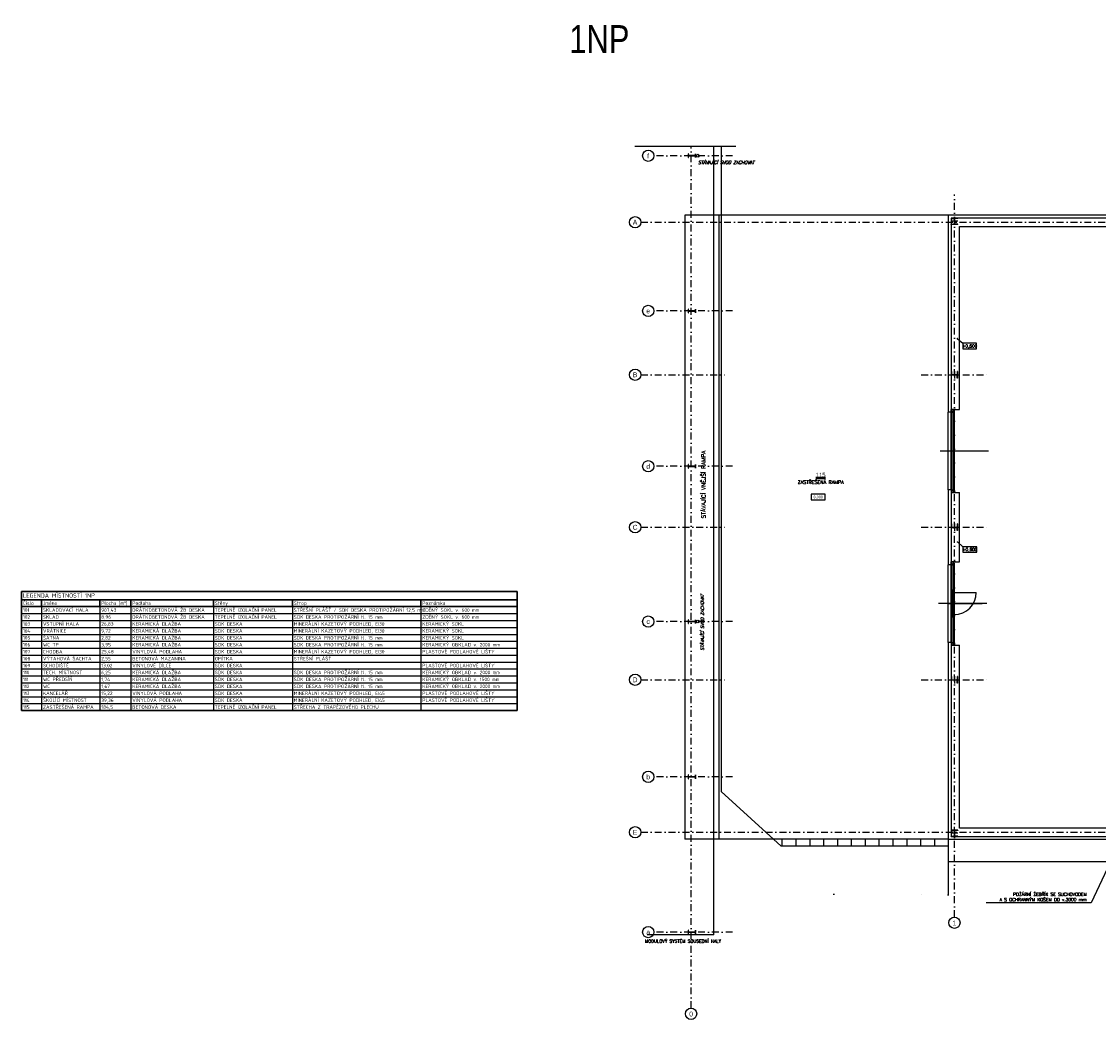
# Model space of a CAD drawing. Header units: millimetres. Extents: x 6435372 to 7248404, y 1559872 to 1886246.
# Tile 192 of 208: x 7045770 to 7084625, y 1764409 to 1800395. Entities that reach past the tile are written whole.
import ezdxf
from ezdxf.enums import TextEntityAlignment as Align

# ---------------------------------------------------------------- set-up
doc = ezdxf.new("R2010")
doc.units = ezdxf.units.MM
doc.linetypes.add('DASHDOT', pattern=[1, 0.5, -0.25, 0, -0.25])
doc.linetypes.add('DOT', pattern=[6.35, 0, -6.35])
doc.layers.add('CKPOPISM', color=8, linetype='Continuous', lineweight=50)
doc.layers.add('CKPOPISM_POPIS', color=8, linetype='Continuous', lineweight=25)
doc.layers.add('matrice DPS', color=122, linetype='Continuous')
doc.styles.add('ARIAL', font='arial.ttf')
doc.styles.add('ISO', font='isocp.shx')
doc.styles.add('KURZIVA', font='italic__.ttf')
doc.styles.get("Standard").update_dxf_attribs({"font": 'romans.shx'})
doc.styles.add('TABULKY', font='isocpeur.ttf')
doc.linetypes.add('PRERUSENI', pattern='A,60,[100,CADKON.SHX,S=2.5,R=0,X=0,Y=0],-10', length=70)
doc.dimstyles.new('CADKON', dxfattribs={"dimscale": 100, "dimtxt": 2.2, "dimasz": 2.5, "dimexe": 1.8, "dimexo": 5, "dimgap": 0.6, "dimtad": 1, "dimrnd": 1, "dimtxsty": 'Standard', "dimblk1": 'OBLIQUE', "dimblk2": 'OBLIQUE', "dimsah": 1, "dimcen": 2.5, "dimadec": 1, "dimazin": 2, "dimtfac": 1, "dimtdec": 4, "dimtix": 1, "dimtmove": 2, "dimatfit": 3, "dimldrblk": 'OPEN30', "dimfxl": 5, "dimfxlon": 1, "dimtolj": 1, "dimarcsym": 0})
doc.dimstyles.new('CADKON$7', dxfattribs={"dimscale": 100, "dimtxt": 2.5, "dimasz": 2.5, "dimexe": 1.8, "dimexo": 5, "dimgap": 0.6, "dimtad": 1, "dimrnd": 1, "dimtxsty": 'Standard', "dimblk1": 'OBLIQUE', "dimblk2": 'OBLIQUE', "dimsah": 1, "dimcen": 2.5, "dimadec": 1, "dimazin": 2, "dimtfac": 1, "dimtdec": 4, "dimtix": 1, "dimtmove": 0, "dimatfit": 3, "dimldrblk": 'DOTSMALL', "dimfxl": 5, "dimfxlon": 1, "dimtfill": 1, "dimtolj": 1, "dimarcsym": 0})

# ---------------------------------------------------------------- blocks, each defined once
blk = doc.blocks.new('*U1000')
at = {"color": 0, "linetype": 'ByBlock', "lineweight": -2}
blk.add_lwpolyline([(-5, -2), (5, -2), (5, 2), (-5, 2), (-5, -2)], dxfattribs=at)
blk = doc.blocks.new('CK_S_EXT_HEAHEA240')
for p, q in [((-120, 115), (120, 115)), ((-120, 115), (-120, 103)), ((-120, 103), (-24.75, 103)), ((-3.75, -82), (-3.75, 82)), ((3.75, -82), (3.75, 82)), ((120, 103), (24.75, 103)), ((120, 115), (120, 103)), ((-120, -115), (-120, -103)), ((-120, -103), (-24.75, -103)), ((-120, -115), (120, -115)), ((120, -103), (24.75, -103)), ((120, -115), (120, -103))]:
    blk.add_line(p, q)
for centre, start, end in [((-24.75, 82), 0, 90), ((24.75, 82), 90, 180), ((-24.75, -82), 270, 0), ((24.75, -82), 180, 270)]:
    blk.add_arc(centre, 21, start, end)
blk = doc.blocks.new('CKBL2010716104239', base_point=(56620, 80819))
blk = doc.blocks.new('*U1021')
at = {"color": 0, "linetype": 'ByBlock', "lineweight": -2}
blk.add_lwpolyline([(-5, -2), (5, -2), (5, 2), (-5, 2), (-5, -2)], dxfattribs=at)
blk = doc.blocks.new('_Oblique')
at = {"color": 0, "lineweight": -2}
blk.add_line((-0.5, -0.5), (0.5, 0.5), dxfattribs=at)

msp = doc.modelspace()

# ---------------------------------------------------------------- linework, layer by layer
at = {"layer": 'matrice DPS', "linetype": 'PRERUSENI', "ltscale": 500}
msp.add_line((7067900.1, 1795907.4), (7071540.4, 1795904), dxfattribs=at)
at = {"layer": 'matrice DPS', "linetype": 'DASHDOT', "ltscale": 500}
for p, q in [((7071426.8, 1795558), (7068586.4, 1795558)), ((7069926.8, 1764816.5), (7069926.8, 1795905)), ((7079426.8, 1768099.8), (7079426.8, 1794158)), ((7068114.1, 1793158), (7122426.8, 1793158)), ((7071426.8, 1789958), (7068586.4, 1789958)), ((7068114.1, 1787658), (7071127.3, 1787658)), ((7078226.4, 1787658), (7080627.3, 1787658)), ((7071426.8, 1784358), (7068586.4, 1784358)), ((7068114.1, 1782158), (7071127.3, 1782158)), ((7078226.4, 1782158), (7080627.3, 1782158)), ((7071426.8, 1778758), (7068586.4, 1778758)), ((7068114.1, 1776658), (7071127.3, 1776658)), ((7078226.4, 1776658), (7080627.3, 1776658)), ((7071426.8, 1773158), (7068586.4, 1773158)), ((7068114.1, 1771158), (7105426.8, 1771158)), ((7071426.8, 1767558), (7068586.4, 1767558))]:
    msp.add_line(p, q, dxfattribs=at)
at = {"layer": 'matrice DPS', "ltscale": 500}
for p, q in [((7070746.7, 1767458), (7070746.7, 1795904)), ((7071007.5, 1795904.5), (7071006.9, 1772635.1)), ((7079206.8, 1793408), (7069706.8, 1793408)), ((7069706.8, 1793408), (7069706.8, 1770908)), ((7079206.8, 1793408), (7070945.7, 1793408)), ((7070945.7, 1770908), (7070945.7, 1793408)), ((7079206.8, 1793408), (7071006.8, 1793408)), ((7121646.8, 1793408), (7079206.8, 1793408)), ((7079206.8, 1793408), (7079206.8, 1786308)), ((7079556.8, 1793193), (7079296.8, 1793193)), ((7121546.8, 1793308), (7079306.8, 1793308)), ((7079306.8, 1793308), (7079306.8, 1786308)), ((7079426.8, 1793353), (7079426.8, 1793068)), ((7079606.8, 1793008), (7121246.8, 1793008)), ((7079606.8, 1786408), (7079606.8, 1793008)), ((7079426.8, 1787788), (7079426.8, 1787528)), ((7079301.8, 1787658), (7079551.8, 1787658)), ((7079206.8, 1783508), (7079206.8, 1786308)), ((7079306.8, 1786308), (7079206.8, 1786308)), ((7079306.8, 1786408), (7079606.8, 1786408)), ((7079306.8, 1786358), (7079306.8, 1783458)), ((7079306.8, 1783508), (7079306.8, 1786308)), ((7079466.8, 1786408), (7079316.8, 1786408)), ((7079316.8, 1786308), (7079316.8, 1786408)), ((7079316.8, 1786308), (7079356.8, 1786308)), ((7079356.8, 1786348), (7079356.8, 1786308)), ((7079366.8, 1786368), (7079366.8, 1783448)), ((7079366.8, 1786368), (7079416.8, 1786368)), ((7079416.8, 1786368), (7079416.8, 1783448)), ((7080656.8, 1784908), (7078913.3, 1784908)), ((7079206.8, 1783508), (7079206.8, 1780808)), ((7079306.8, 1783508), (7079206.8, 1783508)), ((7079306.8, 1783508), (7079306.8, 1780808)), ((7079316.8, 1783508), (7079316.8, 1783408)), ((7079316.8, 1783508), (7079356.8, 1783508)), ((7079356.8, 1783468), (7079356.8, 1783508)), ((7079306.8, 1783408), (7079606.8, 1783408)), ((7079466.8, 1783408), (7079316.8, 1783408)), ((7079366.8, 1783448), (7079416.8, 1783448)), ((7079606.8, 1780908), (7079606.8, 1783408)), ((7079301.8, 1782158), (7079551.8, 1782158)), ((7079426.8, 1782288), (7079426.8, 1782028)), ((7079206.8, 1778008), (7079206.8, 1780808)), ((7079306.8, 1780808), (7079206.8, 1780808)), ((7079306.8, 1780908), (7079606.8, 1780908)), ((7079306.8, 1780858), (7079306.8, 1777958)), ((7079306.8, 1778008), (7079306.8, 1780808)), ((7079466.8, 1780908), (7079316.8, 1780908)), ((7079316.8, 1780808), (7079316.8, 1780908)), ((7079316.8, 1780808), (7079356.8, 1780808)), ((7079356.8, 1780848), (7079356.8, 1780808)), ((7079366.8, 1780868), (7079366.8, 1777948)), ((7079366.8, 1780868), (7079416.8, 1780868)), ((7079416.8, 1780868), (7079416.8, 1777948)), ((7079366.8, 1779008), (7079366.8, 1779908)), ((7079416.8, 1779908), (7079366.8, 1779908)), ((7079366.8, 1779808), (7079366.8, 1779908)), ((7079366.8, 1779908), (7079416.8, 1779908)), ((7079366.8, 1779808), (7079366.8, 1778908)), ((7079416.8, 1779808), (7079366.8, 1779808)), ((7079416.8, 1779008), (7079416.8, 1779908)), ((7079416.8, 1779908), (7079416.8, 1779808)), ((7079416.8, 1779808), (7079416.8, 1778908)), ((7079416.8, 1779808), (7080216.8, 1779808)), ((7080598.4, 1779408), (7078853.4, 1779408)), ((7079216.8, 1779408), (7080432.8, 1779408)), ((7079416.8, 1779008), (7079366.8, 1779008)), ((7079366.8, 1779008), (7079416.8, 1779008)), ((7079366.8, 1778908), (7079366.8, 1779008)), ((7079416.8, 1778908), (7079366.8, 1778908)), ((7079416.8, 1779008), (7079416.8, 1778908)), ((7079206.8, 1778008), (7079206.8, 1770908)), ((7079306.8, 1778008), (7079206.8, 1778008)), ((7079306.8, 1778008), (7079306.8, 1771008)), ((7079306.8, 1777908), (7079606.8, 1777908)), ((7079316.8, 1778008), (7079316.8, 1777908)), ((7079316.8, 1778008), (7079356.8, 1778008)), ((7079466.8, 1777908), (7079316.8, 1777908)), ((7079356.8, 1777968), (7079356.8, 1778008)), ((7079366.8, 1777948), (7079416.8, 1777948)), ((7079606.8, 1771308), (7079606.8, 1777908)), ((7079301.8, 1776658), (7079551.8, 1776658)), ((7079426.8, 1776788), (7079426.8, 1776528)), ((7071006.9, 1772635.1), (7073179, 1770658)), ((7079556.8, 1771123), (7079296.8, 1771123)), ((7079426.8, 1771248), (7079426.8, 1770998)), ((7116141.8, 1771308), (7079606.8, 1771308)), ((7079206.8, 1770908), (7069706.8, 1770908)), ((7079206.8, 1770908), (7070945.7, 1770908)), ((7079206.8, 1770908), (7072904.4, 1770908)), ((7073179, 1770658), (7072904.4, 1770908)), ((7079206.8, 1770658), (7073179, 1770658)), ((7073206.8, 1770908), (7073206.8, 1770658)), ((7073706.8, 1770908), (7073706.8, 1770658)), ((7074206.8, 1770908), (7074206.8, 1770658)), ((7074706.8, 1770908), (7074706.8, 1770658)), ((7075206.8, 1770908), (7075206.8, 1770658)), ((7075706.8, 1770908), (7075706.8, 1770658)), ((7076206.8, 1770908), (7076206.8, 1770658)), ((7076706.8, 1770908), (7076706.8, 1770658)), ((7077206.8, 1770908), (7077206.8, 1770658)), ((7077706.8, 1770908), (7077706.8, 1770658)), ((7078206.8, 1770908), (7078206.8, 1770658)), ((7078706.8, 1770908), (7078706.8, 1770658)), ((7079206.8, 1770908), (7104706.8, 1770908)), ((7079206.8, 1770908), (7079206.8, 1770108)), ((7079206.8, 1770908), (7079206.8, 1768908)), ((7079306.8, 1771008), (7116141.8, 1771008)), ((7079206.8, 1770108), (7103906.8, 1770108)), ((7070746.7, 1767458), (7068341.5, 1767458))]:
    msp.add_line(p, q, dxfattribs=at)
at = {"layer": 'matrice DPS', "lineweight": 30}
for p, q in [((7045769.6, 1779846.9), (7063653.8, 1779846.9)), ((7045769.6, 1779846.9), (7045769.6, 1779546.9)), ((7063653.8, 1779846.9), (7063653.8, 1779546.9)), ((7045769.6, 1779546.9), (7045769.6, 1779296.9)), ((7045769.6, 1779546.9), (7046494.6, 1779546.9)), ((7045769.6, 1779296.9), (7045769.6, 1775546.9)), ((7045769.6, 1779296.9), (7046494.6, 1779296.9)), ((7046494.6, 1779546.9), (7048594.6, 1779546.9)), ((7046494.6, 1779546.9), (7046494.6, 1779296.9)), ((7046494.6, 1779296.9), (7048594.6, 1779296.9)), ((7048594.6, 1779546.9), (7049715.5, 1779546.9)), ((7048594.6, 1779546.9), (7048594.6, 1779296.9)), ((7048594.6, 1779296.9), (7049715.5, 1779296.9)), ((7049715.5, 1779546.9), (7052690.5, 1779546.9)), ((7049715.5, 1779546.9), (7049715.5, 1779296.9)), ((7049715.5, 1779296.9), (7052690.5, 1779296.9)), ((7052690.5, 1779546.9), (7055540.5, 1779546.9)), ((7052690.5, 1779546.9), (7052690.5, 1779296.9)), ((7052690.5, 1779296.9), (7055540.5, 1779296.9)), ((7055540.5, 1779546.9), (7060178.8, 1779546.9)), ((7055540.5, 1779546.9), (7055540.5, 1779296.9)), ((7055540.5, 1779296.9), (7060178.8, 1779296.9)), ((7060178.8, 1779546.9), (7063653.8, 1779546.9)), ((7060178.8, 1779546.9), (7060178.8, 1779296.9)), ((7060178.8, 1779296.9), (7063653.8, 1779296.9)), ((7063653.8, 1779546.9), (7063653.8, 1779296.9)), ((7063653.8, 1779296.9), (7063653.8, 1775546.9)), ((7045769.6, 1775546.9), (7046494.6, 1775546.9)), ((7046494.6, 1775546.9), (7048594.6, 1775546.9)), ((7048594.6, 1775546.9), (7049715.5, 1775546.9)), ((7049715.5, 1775546.9), (7052690.5, 1775546.9)), ((7052690.5, 1775546.9), (7055540.5, 1775546.9)), ((7055540.5, 1775546.9), (7060178.8, 1775546.9)), ((7060178.8, 1775546.9), (7063653.8, 1775546.9))]:
    msp.add_line(p, q, dxfattribs=at)
at = {"layer": 'matrice DPS'}
for p, q in [((7046494.6, 1779296.9), (7046494.6, 1775546.9)), ((7048594.6, 1779296.9), (7048594.6, 1775546.9)), ((7049715.5, 1779296.9), (7049715.5, 1775546.9)), ((7052690.5, 1779296.9), (7052690.5, 1775546.9)), ((7055540.5, 1779296.9), (7055540.5, 1775546.9)), ((7060178.8, 1779296.9), (7060178.8, 1775546.9)), ((7045769.6, 1779046.9), (7046494.6, 1779046.9)), ((7046494.6, 1779046.9), (7048594.6, 1779046.9)), ((7048594.6, 1779046.9), (7049715.5, 1779046.9)), ((7049715.5, 1779046.9), (7052690.5, 1779046.9)), ((7052690.5, 1779046.9), (7055540.5, 1779046.9)), ((7055540.5, 1779046.9), (7060178.8, 1779046.9)), ((7060178.8, 1779046.9), (7063653.8, 1779046.9)), ((7045769.6, 1778796.9), (7046494.6, 1778796.9)), ((7045769.6, 1778546.9), (7046494.6, 1778546.9)), ((7046494.6, 1778796.9), (7048594.6, 1778796.9)), ((7046494.6, 1778546.9), (7048594.6, 1778546.9)), ((7048594.6, 1778796.9), (7049715.5, 1778796.9)), ((7048594.6, 1778546.9), (7049715.5, 1778546.9)), ((7049715.5, 1778796.9), (7052690.5, 1778796.9)), ((7049715.5, 1778546.9), (7052690.5, 1778546.9)), ((7052690.5, 1778796.9), (7055540.5, 1778796.9)), ((7052690.5, 1778546.9), (7055540.5, 1778546.9)), ((7055540.5, 1778796.9), (7060178.8, 1778796.9)), ((7055540.5, 1778546.9), (7060178.8, 1778546.9)), ((7060178.8, 1778796.9), (7063653.8, 1778796.9)), ((7060178.8, 1778546.9), (7063653.8, 1778546.9)), ((7045769.6, 1778296.9), (7046494.6, 1778296.9)), ((7045769.6, 1778046.9), (7046494.6, 1778046.9)), ((7046494.6, 1778296.9), (7048594.6, 1778296.9)), ((7046494.6, 1778046.9), (7048594.6, 1778046.9)), ((7048594.6, 1778296.9), (7049715.5, 1778296.9)), ((7048594.6, 1778046.9), (7049715.5, 1778046.9)), ((7049715.5, 1778296.9), (7052690.5, 1778296.9)), ((7049715.5, 1778046.9), (7052690.5, 1778046.9)), ((7052690.5, 1778296.9), (7055540.5, 1778296.9)), ((7052690.5, 1778046.9), (7055540.5, 1778046.9)), ((7055540.5, 1778296.9), (7060178.8, 1778296.9)), ((7055540.5, 1778046.9), (7060178.8, 1778046.9)), ((7060178.8, 1778296.9), (7063653.8, 1778296.9)), ((7060178.8, 1778046.9), (7063653.8, 1778046.9)), ((7045769.6, 1777796.9), (7046494.6, 1777796.9)), ((7046494.6, 1777796.9), (7048594.6, 1777796.9)), ((7048594.6, 1777796.9), (7049715.5, 1777796.9)), ((7049715.5, 1777796.9), (7052690.5, 1777796.9)), ((7052690.5, 1777796.9), (7055540.5, 1777796.9)), ((7055540.5, 1777796.9), (7060178.8, 1777796.9)), ((7060178.8, 1777796.9), (7063653.8, 1777796.9)), ((7045769.6, 1777546.9), (7046494.6, 1777546.9)), ((7045769.6, 1777296.9), (7046494.6, 1777296.9)), ((7046494.6, 1777546.9), (7048594.6, 1777546.9)), ((7046494.6, 1777296.9), (7048594.6, 1777296.9)), ((7048594.6, 1777546.9), (7049715.5, 1777546.9)), ((7048594.6, 1777296.9), (7049715.5, 1777296.9)), ((7049715.5, 1777546.9), (7052690.5, 1777546.9)), ((7049715.5, 1777296.9), (7052690.5, 1777296.9)), ((7052690.5, 1777546.9), (7055540.5, 1777546.9)), ((7052690.5, 1777296.9), (7055540.5, 1777296.9)), ((7055540.5, 1777546.9), (7060178.8, 1777546.9)), ((7055540.5, 1777296.9), (7060178.8, 1777296.9)), ((7060178.8, 1777546.9), (7063653.8, 1777546.9)), ((7060178.8, 1777296.9), (7063653.8, 1777296.9)), ((7045769.6, 1777046.9), (7046494.6, 1777046.9)), ((7046494.6, 1777046.9), (7048594.6, 1777046.9)), ((7048594.6, 1777046.9), (7049715.5, 1777046.9)), ((7049715.5, 1777046.9), (7052690.5, 1777046.9)), ((7052690.5, 1777046.9), (7055540.5, 1777046.9)), ((7055540.5, 1777046.9), (7060178.8, 1777046.9)), ((7060178.8, 1777046.9), (7063653.8, 1777046.9)), ((7045769.6, 1776796.9), (7046494.6, 1776796.9)), ((7045769.6, 1776546.9), (7046494.6, 1776546.9)), ((7046494.6, 1776796.9), (7048594.6, 1776796.9)), ((7046494.6, 1776546.9), (7048594.6, 1776546.9)), ((7048594.6, 1776796.9), (7049715.5, 1776796.9)), ((7048594.6, 1776546.9), (7049715.5, 1776546.9)), ((7049715.5, 1776796.9), (7052690.5, 1776796.9)), ((7049715.5, 1776546.9), (7052690.5, 1776546.9)), ((7052690.5, 1776796.9), (7055540.5, 1776796.9)), ((7052690.5, 1776546.9), (7055540.5, 1776546.9)), ((7055540.5, 1776796.9), (7060178.8, 1776796.9)), ((7055540.5, 1776546.9), (7060178.8, 1776546.9)), ((7060178.8, 1776796.9), (7063653.8, 1776796.9)), ((7060178.8, 1776546.9), (7063653.8, 1776546.9)), ((7045769.6, 1776296.9), (7046494.6, 1776296.9)), ((7046494.6, 1776296.9), (7048594.6, 1776296.9)), ((7048594.6, 1776296.9), (7049715.5, 1776296.9)), ((7049715.5, 1776296.9), (7052690.5, 1776296.9)), ((7052690.5, 1776296.9), (7055540.5, 1776296.9)), ((7055540.5, 1776296.9), (7060178.8, 1776296.9)), ((7060178.8, 1776296.9), (7063653.8, 1776296.9)), ((7045769.6, 1776046.9), (7046494.6, 1776046.9)), ((7045769.6, 1775796.9), (7046494.6, 1775796.9)), ((7046494.6, 1776046.9), (7048594.6, 1776046.9)), ((7046494.6, 1775796.9), (7048594.6, 1775796.9)), ((7048594.6, 1776046.9), (7049715.5, 1776046.9)), ((7048594.6, 1775796.9), (7049715.5, 1775796.9)), ((7049715.5, 1776046.9), (7052690.5, 1776046.9)), ((7049715.5, 1775796.9), (7052690.5, 1775796.9)), ((7052690.5, 1776046.9), (7055540.5, 1776046.9)), ((7052690.5, 1775796.9), (7055540.5, 1775796.9)), ((7055540.5, 1776046.9), (7060178.8, 1776046.9)), ((7055540.5, 1775796.9), (7060178.8, 1775796.9)), ((7060178.8, 1776046.9), (7063653.8, 1776046.9)), ((7060178.8, 1775796.9), (7063653.8, 1775796.9))]:
    msp.add_line(p, q, dxfattribs=at)
at = {"layer": 'matrice DPS', "linetype": 'DOT', "ltscale": 500}
for p, q in [((7075074.8, 1768932.6), (7071006.9, 1772635.1)), ((7075074.8, 1768932.6), (7079206.8, 1768908)), ((7079206.8, 1768908), (7092544.6, 1768821.2))]:
    msp.add_line(p, q, dxfattribs=at)
at = {"layer": 'matrice DPS', "ltscale": 500}
for points in [[(7069832, 1795490.5), (7069832, 1795539.7, -0.4142136), (7069847, 1795554.7), (7070066.6, 1795554.7, -0.4142136), (7070081.6, 1795539.7), (7070081.6, 1795490.5), (7070091.8, 1795490.5), (7070091.8, 1795625.5), (7070081.6, 1795625.5), (7070081.6, 1795576.3, -0.4142136), (7070066.6, 1795561.3), (7069847, 1795561.3, -0.4142136), (7069832, 1795576.3), (7069832, 1795625.5), (7069821.8, 1795625.5), (7069821.8, 1795490.5)], [(7069832, 1789890.5), (7069832, 1789939.7, -0.4142136), (7069847, 1789954.7), (7070066.6, 1789954.7, -0.4142136), (7070081.6, 1789939.7), (7070081.6, 1789890.5), (7070091.8, 1789890.5), (7070091.8, 1790025.5), (7070081.6, 1790025.5), (7070081.6, 1789976.3, -0.4142136), (7070066.6, 1789961.3), (7069847, 1789961.3, -0.4142136), (7069832, 1789976.3), (7069832, 1790025.5), (7069821.8, 1790025.5), (7069821.8, 1789890.5)], [(7069832, 1784290.5), (7069832, 1784339.7, -0.4142136), (7069847, 1784354.7), (7070066.6, 1784354.7, -0.4142136), (7070081.6, 1784339.7), (7070081.6, 1784290.5), (7070091.8, 1784290.5), (7070091.8, 1784425.5), (7070081.6, 1784425.5), (7070081.6, 1784376.3, -0.4142136), (7070066.6, 1784361.3), (7069847, 1784361.3, -0.4142136), (7069832, 1784376.3), (7069832, 1784425.5), (7069821.8, 1784425.5), (7069821.8, 1784290.5)], [(7069832, 1778690.5), (7069832, 1778739.7, -0.4142136), (7069847, 1778754.7), (7070066.6, 1778754.7, -0.4142136), (7070081.6, 1778739.7), (7070081.6, 1778690.5), (7070091.8, 1778690.5), (7070091.8, 1778825.5), (7070081.6, 1778825.5), (7070081.6, 1778776.3, -0.4142136), (7070066.6, 1778761.3), (7069847, 1778761.3, -0.4142136), (7069832, 1778776.3), (7069832, 1778825.5), (7069821.8, 1778825.5), (7069821.8, 1778690.5)], [(7069832, 1773090.5), (7069832, 1773139.7, -0.4142136), (7069847, 1773154.7), (7070066.6, 1773154.7, -0.4142136), (7070081.6, 1773139.7), (7070081.6, 1773090.5), (7070091.8, 1773090.5), (7070091.8, 1773225.5), (7070081.6, 1773225.5), (7070081.6, 1773176.3, -0.4142136), (7070066.6, 1773161.3), (7069847, 1773161.3, -0.4142136), (7069832, 1773176.3), (7069832, 1773225.5), (7069821.8, 1773225.5), (7069821.8, 1773090.5)], [(7069832, 1767490.5), (7069832, 1767539.7, -0.4142136), (7069847, 1767554.7), (7070066.6, 1767554.7, -0.4142136), (7070081.6, 1767539.7), (7070081.6, 1767490.5), (7070091.8, 1767490.5), (7070091.8, 1767625.5), (7070081.6, 1767625.5), (7070081.6, 1767576.3, -0.4142136), (7070066.6, 1767561.3), (7069847, 1767561.3, -0.4142136), (7069832, 1767576.3), (7069832, 1767625.5), (7069821.8, 1767625.5), (7069821.8, 1767490.5)]]:
    msp.add_lwpolyline(points, format="xyb", close=True, dxfattribs=at)
for centre, radius in [((7068382.5, 1795558), 203.9), ((7070166.8, 1795558), 50), ((7067910.2, 1793158), 203.9), ((7068382.5, 1789958), 203.9), ((7067910.2, 1787658), 203.9), ((7068382.5, 1784358), 203.9), ((7067910.2, 1782158), 203.9), ((7068382.5, 1778758), 203.9), ((7070166.8, 1778758), 50), ((7067910.2, 1776658), 203.9), ((7068382.5, 1773158), 203.9), ((7067910.2, 1771158), 203.9), ((7079426.8, 1767895.9), 203.9), ((7068382.5, 1767558), 203.9), ((7069926.8, 1764612.6), 203.9)]:
    msp.add_circle(centre, radius, dxfattribs=at)
msp.add_arc((7079416.8, 1779808), 800, 270, 0, dxfattribs=at)

# ---------------------------------------------------------------- block references
for p, rotation in [((7079426.8, 1793193), 180), ((7079426.8, 1787658), 270), ((7079426.8, 1782158), 270), ((7079426.8, 1776658), 270), ((7079426.8, 1771123), 180)]:
    msp.add_blockref('CK_S_EXT_HEAHEA240', p, dxfattribs=dict(at, rotation=rotation))
ref = msp.add_blockref('*U1021', (7079976.2, 1788694.1), dxfattribs=dict(at, xscale=50, yscale=50, zscale=50))
ref.add_attrib('Výška', '+0,600', dxfattribs={"layer": '0', "color": 0, "linetype": 'ByBlock', "lineweight": -2, "height": 110}).set_placement((7079976.2, 1788694.1), align=Align.MIDDLE_CENTER)
ref = msp.add_blockref('CKBL2010716104239', (7074602.2, 1783721.6), dxfattribs=dict(at, xscale=0.5, yscale=0.5, zscale=0.5))
ref.add_attrib('JMENO', 'ZASTŘEŠENÁ RAMPA', dxfattribs={"layer": 'CKPOPISM_POPIS', "height": 125}).set_placement((7074602.2, 1783721.6), align=Align.CENTER)
ref.add_attrib('CISLO', '%%U115', dxfattribs={"layer": 'CKPOPISM', "height": 150, "style": 'ARIAL'}).set_placement((7074602.2, 1783971.6), align=Align.CENTER)
ref = msp.add_blockref('*U1000', (7074513, 1783248.9), dxfattribs=dict(at, xscale=50, yscale=50, zscale=50))
ref.add_attrib('Výška', '0,000', dxfattribs={"layer": '0', "color": 0, "linetype": 'ByBlock', "lineweight": -2, "height": 100, "style": 'ISO'}).set_placement((7074513, 1783248.9), align=Align.MIDDLE_CENTER)
ref = msp.add_blockref('*U1021', (7079981.2, 1781357.5), dxfattribs=dict(at, xscale=50, yscale=50, zscale=50))
ref.add_attrib('Výška', '+0,600', dxfattribs={"layer": '0', "color": 0, "linetype": 'ByBlock', "lineweight": -2, "height": 110}).set_placement((7079981.2, 1781357.5), align=Align.MIDDLE_CENTER)

# ---------------------------------------------------------------- texts
at = {"layer": 'matrice DPS', "style": 'ARIAL', "width": 0.8}
msp.add_text('1NP', height=1000, dxfattribs=at).set_placement((7066616.2, 1799765.9), align=Align.MIDDLE)
at = {"layer": 'matrice DPS', "ltscale": 500, "style": 'ARIAL', "width": 0.8}
for s, p in [('f', (7068378.4, 1795558)), ('A', (7067906.1, 1793158)), ('e', (7068378.4, 1789958)), ('B', (7067906.1, 1787658)), ('d', (7068378.4, 1784358)), ('C', (7067906.1, 1782158)), ('c', (7068378.4, 1778758)), ('D', (7067906.1, 1776658)), ('b', (7068378.4, 1773158)), ('E', (7067906.1, 1771158)), ('1', (7079426.8, 1767887.4)), ('a', (7068378.4, 1767558)), ('0', (7069926.8, 1764604.1))]:
    msp.add_text(s, height=175, dxfattribs=at).set_placement(p, align=Align.MIDDLE)
at = {"layer": 'matrice DPS', "ltscale": 500, "style": 'KURZIVA'}
msp.add_text('STÁVAJÍCÍ SVOD ZACHOVAT', height=115, dxfattribs=at).set_placement((7070184.1, 1795257.2))
at = {"layer": 'matrice DPS', "style": 'TABULKY'}
for s, height, p in [('LEGENDA MÍSTNOSTÍ 1NP', 150, (7045819.6, 1779621.9)), ('101', 125, (7045819.6, 1779109.4)), ('Číslo', 125, (7045819.6, 1779359.4)), ('Jméno', 125, (7046544.6, 1779359.4)), ('SKLADOVACÍ HALA', 125, (7046544.6, 1779109.4)), ('907,43', 125, (7048644.6, 1779109.4)), ('Plocha [m²]', 125, (7048644.6, 1779359.4)), ('Podlaha', 125, (7049765.5, 1779359.4)), ('DRÁTKOBETONOVÁ ŽB DESKA', 125, (7049765.5, 1779109.4)), ('TEPELNĚ IZOLAČNÍ PANEL', 125, (7052740.5, 1779109.4)), ('Stěny', 125, (7052740.5, 1779359.4)), ('Strop', 125, (7055590.5, 1779359.4)), ('STŘEŠNÍ PLÁŠŤ / SDK DESKA PROTIPOŽÁRNÍ 12,5 mm', 125, (7055590.5, 1779109.4)), ('ZDĚNÝ SOKL v. 600 mm', 125, (7060228.8, 1779109.4)), ('Poznámka', 125, (7060228.8, 1779359.4)), ('102', 125, (7045819.6, 1778859.4)), ('SKLAD', 125, (7046544.6, 1778859.4)), ('8,96', 125, (7048644.6, 1778859.4)), ('DRÁTKOBETONOVÁ ŽB DESKA', 125, (7049765.5, 1778859.4)), ('TEPELNĚ IZOLAČNÍ PANEL', 125, (7052740.5, 1778859.4)), ('SDK DESKA PROTIPOŽÁRNÍ tl. 15 mm', 125, (7055590.5, 1778859.4)), ('ZDĚNÝ SOKL v. 600 mm', 125, (7060228.8, 1778859.4)), ('103', 125, (7045819.6, 1778609.4)), ('104', 125, (7045819.6, 1778359.4)), ('VSTUPNÍ HALA', 125, (7046544.6, 1778609.4)), ('VRÁTNICE', 125, (7046544.6, 1778359.4)), ('26,83', 125, (7048644.6, 1778609.4)), ('9,72', 125, (7048644.6, 1778359.4)), ('KERAMICKÁ DLAŽBA', 125, (7049765.5, 1778609.4)), ('KERAMICKÁ DLAŽBA', 125, (7049765.5, 1778359.4)), ('SDK DESKA', 125, (7052740.5, 1778609.4)), ('SDK DESKA', 125, (7052740.5, 1778359.4)), ('MINERÁLNÍ KAZETOVÝ PODHLED, EI30', 125, (7055590.5, 1778609.4)), ('MINERÁLNÍ KAZETOVÝ PODHLED, EI30', 125, (7055590.5, 1778359.4)), ('KERAMICKÝ SOKL', 125, (7060228.8, 1778609.4)), ('KERAMICKÝ SOKL', 125, (7060228.8, 1778359.4)), ('105', 125, (7045819.6, 1778109.4)), ('ŠATNA', 125, (7046544.6, 1778109.4)), ('2,82', 125, (7048644.6, 1778109.4)), ('KERAMICKÁ DLAŽBA', 125, (7049765.5, 1778109.4)), ('SDK DESKA', 125, (7052740.5, 1778109.4)), ('SDK DESKA PROTIPOŽÁRNÍ tl. 15 mm', 125, (7055590.5, 1778109.4)), ('KERAMICKÝ SOKL', 125, (7060228.8, 1778109.4)), ('106', 125, (7045819.6, 1777859.4)), ('107', 125, (7045819.6, 1777609.4)), ('WC TP', 125, (7046544.6, 1777859.4)), ('CHODBA', 125, (7046544.6, 1777609.4)), ('3,95', 125, (7048644.6, 1777859.4)), ('25,48', 125, (7048644.6, 1777609.4)), ('VINYLOVÁ PODLAHA', 125, (7049765.5, 1777609.4)), ('KERAMICKÁ DLAŽBA', 125, (7049765.5, 1777859.4)), ('SDK DESKA', 125, (7052740.5, 1777859.4)), ('SDK DESKA', 125, (7052740.5, 1777609.4)), ('SDK DESKA PROTIPOŽÁRNÍ tl. 15 mm', 125, (7055590.5, 1777859.4)), ('MINERÁLNÍ KAZETOVÝ PODHLED, EI30', 125, (7055590.5, 1777609.4)), ('KERAMICKÝ OBKLAD v. 2000 mm', 125, (7060228.8, 1777859.4)), ('PLASTOVÉ PODLAHOVÉ LIŠTY', 125, (7060228.8, 1777609.4)), ('108', 125, (7045819.6, 1777359.4)), ('VÝTAHOVÁ ŠACHTA', 125, (7046544.6, 1777359.4)), ('SCHODIŠTĚ', 125, (7046544.6, 1777109.4)), ('2,55', 125, (7048644.6, 1777359.4)), ('VINYLOVÉ DÍLCE', 125, (7049765.5, 1777109.4)), ('BETONOVÁ MAZANINA', 125, (7049765.5, 1777359.4)), ('OMÍTKA', 125, (7052740.5, 1777359.4)), ('STŘEŠNÍ PLÁŠŤ', 125, (7055590.5, 1777359.4)), ('PLASTOVÉ PODLAHOVÉ LIŠTY', 125, (7060228.8, 1777109.4)), ('109', 125, (7045819.6, 1777109.4)), ('110', 125, (7045819.6, 1776859.4)), ('TECH. MÍSTNOST', 125, (7046544.6, 1776859.4)), ('6,25', 125, (7048644.6, 1776859.4)), ('13,02', 125, (7048644.6, 1777109.4)), ('KERAMICKÁ DLAŽBA', 125, (7049765.5, 1776859.4)), ('SDK DESKA', 125, (7052740.5, 1777109.4)), ('SDK DESKA', 125, (7052740.5, 1776859.4)), ('SDK DESKA PROTIPOŽÁRNÍ tl. 15 mm', 125, (7055590.5, 1776859.4)), ('KERAMICKÝ OBKLAD v. 2000 mm', 125, (7060228.8, 1776859.4)), ('111', 125, (7045819.6, 1776609.4)), ('112', 125, (7045819.6, 1776359.4)), ('WC PŘEDSÍŇ', 125, (7046544.6, 1776609.4)), ('WC', 125, (7046544.6, 1776359.4)), ('1,74', 125, (7048644.6, 1776609.4)), ('1,67', 125, (7048644.6, 1776359.4)), ('KERAMICKÁ DLAŽBA', 125, (7049765.5, 1776609.4)), ('KERAMICKÁ DLAŽBA', 125, (7049765.5, 1776359.4)), ('SDK DESKA', 125, (7052740.5, 1776609.4)), ('SDK DESKA', 125, (7052740.5, 1776359.4)), ('SDK DESKA PROTIPOŽÁRNÍ tl. 15 mm', 125, (7055590.5, 1776609.4)), ('SDK DESKA PROTIPOŽÁRNÍ tl. 15 mm', 125, (7055590.5, 1776359.4)), ('KERAMICKÝ OBKLAD v. 1500 mm', 125, (7060228.8, 1776609.4)), ('KERAMICKÝ OBKLAD v. 2000 mm', 125, (7060228.8, 1776359.4)), ('113', 125, (7045819.6, 1776109.4)), ('KANCELÁŘ', 125, (7046544.6, 1776109.4)), ('15,22', 125, (7048644.6, 1776109.4)), ('VINYLOVÁ PODLAHA', 125, (7049765.5, 1776109.4)), ('SDK DESKA', 125, (7052740.5, 1776109.4)), ('MINERÁLNÍ KAZETOVÝ PODHLED, EI45', 125, (7055590.5, 1776109.4)), ('PLASTOVÉ PODLAHOVÉ LIŠTY', 125, (7060228.8, 1776109.4)), ('114', 125, (7045819.6, 1775859.4)), ('115', 125, (7045819.6, 1775609.4)), ('ZASTŘEŠENÁ RAMPA', 125, (7046544.6, 1775609.4)), ('ŠKOLÍCÍ MÍSTNOST', 125, (7046544.6, 1775859.4)), ('39,36', 125, (7048644.6, 1775859.4)), ('184,5', 125, (7048644.6, 1775609.4)), ('VINYLOVÁ PODLAHA', 125, (7049765.5, 1775859.4)), ('BETONOVÁ DESKA', 125, (7049765.5, 1775609.4)), ('TEPELNĚ IZOLAČNÍ PANEL', 125, (7052740.5, 1775609.4)), ('SDK DESKA', 125, (7052740.5, 1775859.4)), ('STŘECHA Z TRAPÉZOVÉHO PLECHU', 125, (7055590.5, 1775609.4)), ('MINERÁLNÍ KAZETOVÝ PODHLED, EI45', 125, (7055590.5, 1775859.4)), ('PLASTOVÉ PODLAHOVÉ LIŠTY', 125, (7060228.8, 1775859.4))]:
    msp.add_text(s, height=height, dxfattribs=at).set_placement(p)
at = {"layer": 'matrice DPS', "ltscale": 500, "style": 'KURZIVA'}
msp.add_text('STÁVAJÍCÍ SVOD ZACHOVAT', height=115, rotation=90, dxfattribs=at).set_placement((7070392.1, 1777713.3))
at = {"layer": 'matrice DPS', "ltscale": 500, "insert": (7070301.3, 1782477.7), "char_height": 150, "width": 5504.735, "attachment_point": 1, "rotation": 90}
msp.add_mtext('STÁVAJÍCÍ VNĚJŠÍ RAMPA', dxfattribs=at)
at = {"layer": 'matrice DPS', "ltscale": 500, "insert": (7084206.6, 1768671.9), "char_height": 115, "attachment_point": 9}
msp.add_mtext('POŽÁRNÍ ŽEBŘÍK SE SUCHOVODEM\\PA S OCHRANNÝM KOŠEM OD v.3000 mm', dxfattribs=at)
at = {"layer": 'matrice DPS', "ltscale": 500, "insert": (7068258.6, 1767288.9), "char_height": 115, "width": 5504.735, "attachment_point": 1}
msp.add_mtext('MODULOVÝ SYSTÉM SOUSEDNÍ HALY', dxfattribs=at)

# ---------------------------------------------------------------- leaders
at = {"layer": 'matrice DPS', "ltscale": 500}
for points in [[(7079532.5, 1788968), (7079726.2, 1788794.1)], [(7079537.6, 1781631.4), (7079731.2, 1781457.5)]]:
    msp.add_leader(points, dimstyle='CADKON', override={"dimasz": 2, "dimldrblk": 'DotSmall'}, dxfattribs=at)
at = {"layer": 'matrice DPS', "ltscale": 500, "annotation_type": 0, "has_hookline": 1, "hookline_direction": 1, "text_width": 3636.2}
msp.add_leader([(7085337.5, 1770678.9), (7084366.6, 1768611.9), (7084266.6, 1768611.9)], dimstyle='CADKON$7', override={"dimtxt": 2.3, "dimasz": 1}, dxfattribs=at)

doc.saveas('drawing.dxf')
